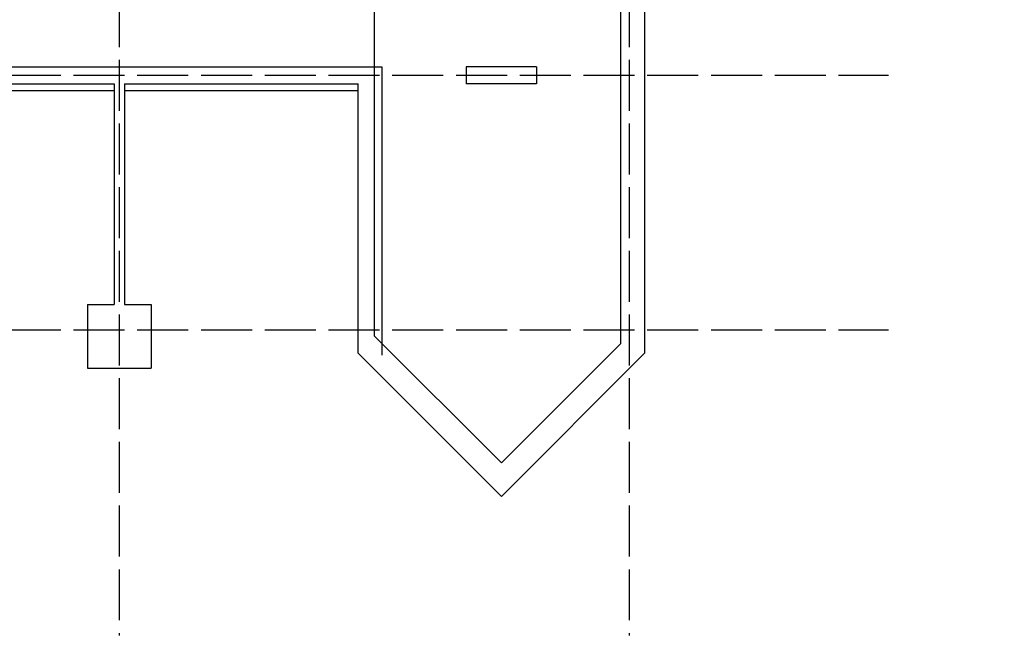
# Model space of a CAD drawing. Header units: millimetres. Extents: x -53858 to 733, y -20463 to 1307.
# Tile 2 of 256: x -51257 to -48940, y -20463 to -19013. Entities that reach past the tile are written whole.
import ezdxf

# ---------------------------------------------------------------- set-up
doc = ezdxf.new("R2010")
doc.units = ezdxf.units.MM
doc.linetypes.add('XREF_2024_11_27_RZUT_BASEN_CAD$0$ACAD_ISO02W100', pattern=[15, 12, -3])
doc.layers.add('IS_PODKLAD', color=252, linetype='Continuous')
doc.layers.add('XREF_2024_11_27_RZUT_BASEN_CAD$0$_ściany', color=8, linetype='Continuous')

# ---------------------------------------------------------------- blocks, each defined once
blk = doc.blocks.new('XREF_2024_11_27_RZUT_BASEN_CAD')
at = {"layer": 'XREF_2024_11_27_RZUT_BASEN_CAD$0$_ściany', "linetype": 'XREF_2024_11_27_RZUT_BASEN_CAD$0$ACAD_ISO02W100', "ltscale": 10}
for p, q in [((-51022.4, -15657.6), (-51022.4, -20463)), ((-49822.4, -15657.6), (-49822.4, -20463)), ((-53680.1, -19143.9), (-49212.8, -19143.9)), ((-53680.1, -19743.9), (-49212.8, -19743.9))]:
    blk.add_line(p, q, dxfattribs=at)
at = {"layer": 'XREF_2024_11_27_RZUT_BASEN_CAD$0$_ściany'}
for p, q in [((-49842.4, -19163.9), (-49842.4, -18679.9)), ((-50206.4, -19123.9), (-50206.4, -19163.9)), ((-50040.4, -19123.9), (-50206.4, -19123.9)), ((-50040.4, -19123.9), (-50040.4, -19163.9)), ((-51609.9, -19163.9), (-51034.9, -19163.9)), ((-51609.9, -19179.9), (-51034.9, -19179.9)), ((-51034.9, -19163.9), (-51034.9, -19683.9)), ((-51009.9, -19163.9), (-50460.4, -19163.9)), ((-51009.9, -19163.9), (-51009.9, -19683.9)), ((-51009.9, -19179.9), (-50460.4, -19179.9)), ((-50040.4, -19163.9), (-50206.4, -19163.9)), ((-51097.4, -19683.9), (-51097.4, -19833.9)), ((-51097.4, -19683.9), (-51034.9, -19683.9)), ((-51009.9, -19683.9), (-50947.4, -19683.9)), ((-50947.4, -19683.9), (-50947.4, -19833.9)), ((-51097.4, -19833.9), (-50947.4, -19833.9))]:
    blk.add_line(p, q, dxfattribs=at)
for points in [[(-50422.4, -15657.6), (-50422.4, -19757.5), (-50123.4, -20056.5), (-49842.4, -19775.5), (-49842.4, -19163.9)], [(-53402.4, -18393.9), (-53402.4, -18693.9), (-53351.4, -18693.9), (-53351.4, -18744.9), (-53402.4, -18744.9), (-53402.4, -19123.9), (-50404.4, -19123.9), (-50404.4, -19803.1)], [(-48939.9, -18735.9), (-49786.4, -18735.9), (-49786.4, -19798.7), (-50123.4, -20135.7), (-50460.4, -19798.7), (-50460.4, -19163.9)]]:
    blk.add_lwpolyline(points, dxfattribs=at)

msp = doc.modelspace()

# ---------------------------------------------------------------- block references
at = {"layer": 'IS_PODKLAD'}
msp.add_blockref('XREF_2024_11_27_RZUT_BASEN_CAD', (0, 0), dxfattribs=at)

doc.saveas('drawing.dxf')
